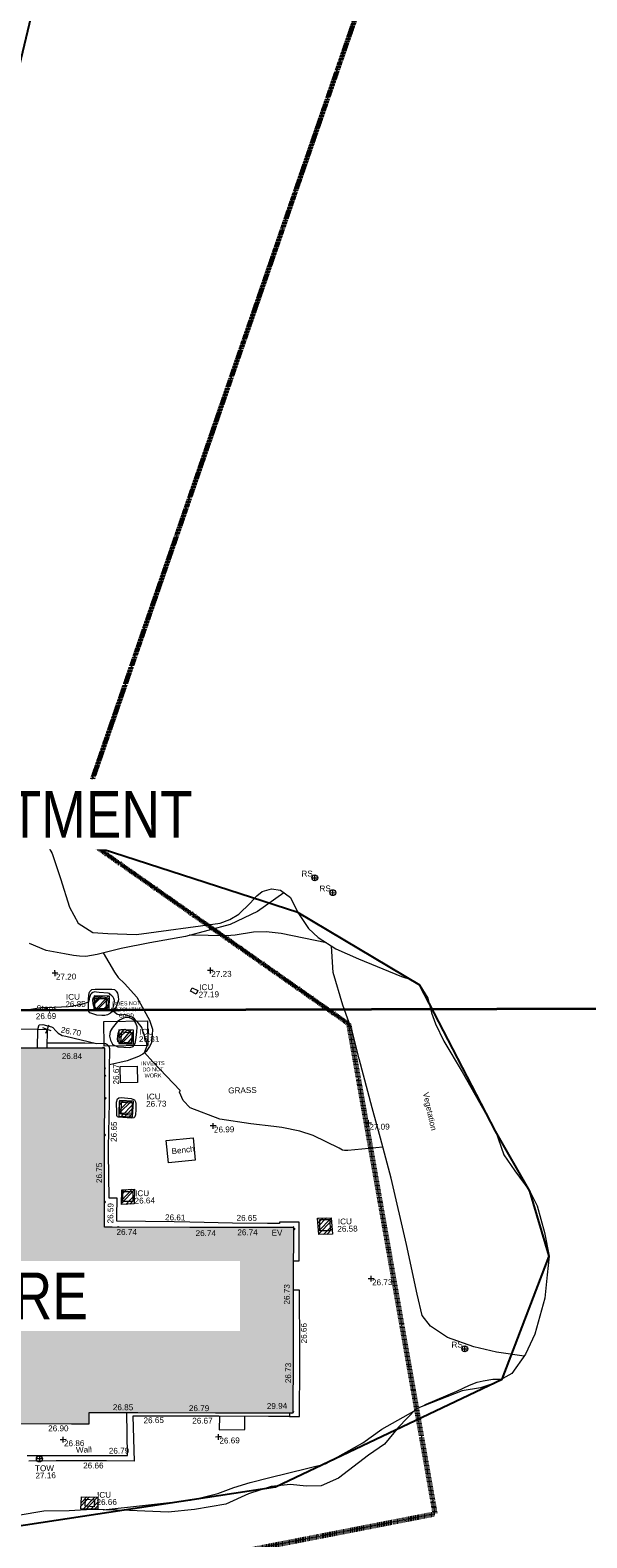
# Model space of a CAD drawing. Header units: millimetres. Extents: x -290717 to 520720, y -88450 to 287762.
# Tile 242 of 256: x 116515 to 152343, y -39666 to 57264. Entities that reach past the tile are written whole.
import ezdxf

# ---------------------------------------------------------------- set-up
doc = ezdxf.new("R2010")
doc.units = ezdxf.units.MM
for name, pattern in [('Dash 1_5mm', [3, 1.5, -1.5]), ('IMPORT-HIDDEN2 _3_', [4762.5, 3175, -1587.5]), ('IMPORT-UG_ELEC_STREET LIGHTING_QLB2 _2_', [2700, 1500, -300, 0, -250, 150, -300, 0, -200])]:
    doc.linetypes.add(name, pattern=pattern)
for name, color, linetype, lineweight, true_color in [('00_TOPO_EAVE', 7, 'Continuous', 9, 0x666666), ('00_TOPO_FURN_SIGN', 7, 'Continuous', 9, 0x666666), ('00_TOPO_TOP_OF_WALL', 7, 'Continuous', 9, 0x666666), ('00_UAV_BUILDING_OUTLINE', 5, 'Continuous', 9, 0x0000ff), ('00_UAV_CONCRETE', 9, 'Continuous', 9, 0x808080), ('00_UAV_EAVE', 7, 'Continuous', 9, 0x666666), ('00_UAV_FORM_LINES', 7, 'Continuous', 9, 0x666666), ('00_UAV_FURN_BENCH', 7, 'Continuous', 9, 0x999999), ('00_UAV_FURN_SIGN', 6, 'Continuous', 9, 0xff00ff), ('00_UAV_LEVEL_SPOT', 7, 'Continuous', 9, 0x666666), ('00_UAV_SERV_IC', 5, 'Continuous', 9, 0x0000ff), ('00_UAV_STEPS', 7, 'Continuous', 9, 0x666666), ('00_UAV_TOP_OF_WALL', 7, 'Continuous', 9, 0x666666), ('00_UAV_TREE_LINE', 7, 'Continuous', 9, 0x52a552), ('00_UAV_VEGETATION', 7, 'Continuous', 9, 0x52a552), ('00_UAV_WALL', 7, 'Continuous', 9, 0x7c00a5), ('01_DTM_CONTOUR_MJR', 7, 'Continuous', 9, 0x7f3f00), ('01_DTM_CONTOUR_MNR', 7, 'Continuous', 9, 0xa5a552), ('12333-PUM-2D-U-0001-C01 - Rev2_REVIT IMPORT_dwg', 7, 'Continuous', 9, 0x767676), ('A_RHA_Line', 7, 'Continuous', 9, 0x00a600), ('PUM-CHAMBER EXTENTS', 6, 'IMPORT-HIDDEN2 _3_', 9, 0xff00ff), ('PUM-SURVEY BOUNDARY_EXTENT', 190, 'Continuous', 25, 0x7f00ff)]:
    doc.layers.add(name, color=color, linetype=linetype, lineweight=lineweight, true_color=true_color)
for name, color, linetype, lineweight in [('00_UAV_SURVEY_TEXT', 7, 'Continuous', 9), ('A_RHA_Detail', 7, 'Continuous', 9), ('A_RHA_Text', 7, 'Continuous', 9), ('GEN-TEXT', 7, 'Continuous', 9), ('SM-FOR QC', 7, 'Continuous', 9)]:
    doc.layers.add(name, color=color, linetype=linetype, lineweight=lineweight)
doc.styles.add('Arial Narrow', font='ARIALN.TTF', dxfattribs={"height": 3000})
doc.styles.add('Arial_1', font='arial.ttf', dxfattribs={"height": 250})
doc.styles.add('Swis721 Lt BT_2', font='swissl.ttf', dxfattribs={"height": 375})
pattern_1 = [(45, (-533641079.65, -725615854.36), (-265.16504294, 265.16504294), []), (45, (-533640902.87, -725615854.36), (-265.16504294, 265.16504294), [])]

# ---------------------------------------------------------------- blocks, each defined once
blk = doc.blocks.new('12333-PUM-2D-U-0001-C01 - Rev2_REVIT IMPORT_dwg_MSL_Eaves_SYM_1-V98-Site Location Plan Existing')
at = {"layer": '00_TOPO_EAVE', "color": 254, "true_color": 0xcccccc}
for p, q in [((39, 121), (116, 357)), ((357, -116), (101, -33))]:
    blk.add_line(p, q, dxfattribs=at)
blk = doc.blocks.new('12333-PUM-2D-U-0001-C01 - Rev2_REVIT IMPORT_dwg_MSL_Eaves_SYM_1-V105-Site Location Plan Existing')
at = {"layer": '00_TOPO_EAVE', "color": 254, "true_color": 0xcccccc}
for p, q in [((-116, -357), (-79, -244)), ((357, -116), (199, -65))]:
    blk.add_line(p, q, dxfattribs=at)
blk = doc.blocks.new('12333-PUM-2D-U-0001-C01 - Rev2_REVIT IMPORT_dwg_MSL_RoadSign_SYM-2077242-Site Location Plan Existing')
at = {"layer": '00_TOPO_FURN_SIGN', "color": 254, "true_color": 0xcccccc}
for p, q in [((-500, 0), (500, 0)), ((0, -500), (0, 500))]:
    blk.add_line(p, q, dxfattribs=at)
blk.add_circle((0, 0), 500, dxfattribs=at)
blk = doc.blocks.new('12333-PUM-2D-U-0001-C01 - Rev2_REVIT IMPORT_dwg_MSL_Node_Linework_1-2077247-Site Location Plan Existing')
at = {"layer": '00_UAV_STEPS', "color": 254, "true_color": 0xcccccc, "flags": 128}
for points in [[(257, 705), (0, 0), (-705, 257)], [(705, -257), (0, 0), (-257, -705)]]:
    blk.add_lwpolyline(points, dxfattribs=at)
blk = doc.blocks.new('12333-PUM-2D-U-0001-C01 - Rev2_REVIT IMPORT_dwg_TOW-2077249-Site Location Plan Existing')
at = {"layer": '00_TOPO_TOP_OF_WALL', "color": 254, "true_color": 0xcccccc, "flags": 128}
for points in [[(0, 525), (0, 0), (-525, 0)], [(525, 0), (0, 0), (0, -525)]]:
    blk.add_lwpolyline(points, dxfattribs=at)
at = {"layer": '00_TOPO_TOP_OF_WALL', "color": 254, "true_color": 0xcccccc}
blk.add_circle((0, 0), 525, dxfattribs=at)
blk = doc.blocks.new('12333-PUM-2D-U-0001-C01 - Rev2_REVIT IMPORT_dwg_UAV-2077255-Site Location Plan Existing')
at = {"layer": '00_UAV_LEVEL_SPOT', "color": 254, "true_color": 0xcccccc, "flags": 128}
for points in [[(0, -500), (0, 0), (-500, 0)], [(500, 0), (0, 0), (0, 500)]]:
    blk.add_lwpolyline(points, dxfattribs=at)
blk = doc.blocks.new('12333-PUM-2D-U-0001-C01 - Rev2_REVIT IMPORT_dwg_MGS62954_T2_Galway_ITM_3d_Rev1-2077680-Site Location Plan Existing')
at = {"layer": '00_UAV_CONCRETE', "color": 254, "true_color": 0xcccccc, "flags": 128}
for points in [[(534018823, 725546414), (534015606, 725546443), (534013825, 725546467), (534012365, 725546485), (534012394, 725548715)], [(534035030, 725531230), (534035389, 725531225), (534035433, 725533726), (534034175, 725533741), (534034171, 725533644), (534033388, 725533668), (534031149, 725533737), (534028391, 725533836), (534027385, 725533873), (534023694, 725533981), (534023704, 725534281), (534023740, 725535471), (534023240, 725535476), (534023233, 725538360), (534023249, 725538785), (534023350, 725541594), (534023405, 725543782), (534023438, 725545078), (534023436, 725545105), (534023432, 725545120), (534023428, 725545136), (534023424, 725545151), (534023418, 725545166), (534023412, 725545181), (534023406, 725545195), (534023399, 725545209), (534023391, 725545223), (534023383, 725545237), (534023374, 725545250), (534023367, 725545259), (534023357, 725545272), (534023347, 725545284), (534023336, 725545296), (534023325, 725545307), (534023314, 725545318), (534023301, 725545328), (534023289, 725545338), (534023276, 725545347), (534023263, 725545355), (534023249, 725545363), (534023235, 725545371), (534023221, 725545378), (534023206, 725545384), (534023191, 725545390), (534023175, 725545394), (534023152, 725545399), (534023129, 725545402), (534021846, 725545456), (534019910, 725545500), (534019397, 725545512)], [(534034595, 725521233), (534035235, 725521219), (534035319, 725524566), (534035331, 725525578), (534035376, 725529348), (534034993, 725529358)], [(534030076, 725521345), (534030047, 725520468), (534031700, 725520443), (534031712, 725521302)]]:
    blk.add_lwpolyline(points, dxfattribs=at)
at = {"layer": '00_UAV_FORM_LINES', "color": 254, "true_color": 0xcccccc, "flags": 128}
for points in [[(534023112, 725551244), (534023837, 725549993), (534024056, 725549659), (534024470, 725549265), (534025240, 725548361), (534026026, 725546877), (534026200, 725546287), (534026185, 725545903), (534026160, 725545623), (534026122, 725545412), (534025990, 725545179), (534025780, 725544866), (534025555, 725544702), (534025285, 725544543), (534024547, 725544275), (534023412, 725544049)], [(534018823, 725546414), (534018928, 725546693), (534019152, 725546717), (534019709, 725546551), (534019808, 725546507), (534019991, 725546294), (534020138, 725546128), (534020384, 725545992), (534020630, 725545939), (534022585, 725545425)], [(534024761, 725545360), (534024248, 725545405), (534024118, 725545430), (534024041, 725545465), (534023972, 725545526), (534023940, 725545714), (534023991, 725546046), (534024071, 725546234), (534024200, 725546303), (534024420, 725546313), (534024645, 725546229), (534024755, 725546155), (534024870, 725546046), (534024914, 725545916), (534024908, 725545835), (534024838, 725545428), (534024793, 725545378), (534024757, 725545365)], [(534043149, 725521746), (534043398, 725521881), (534045384, 725522683), (534046213, 725523057), (534046700, 725523227), (534047099, 725523317), (534047711, 725523403), (534048306, 725523404)], [(534022491, 725515446), (534025039, 725515672), (534028118, 725515963), (534028954, 725516155), (534029899, 725516363), (534030926, 725516734), (534031976, 725517032), (534033256, 725517336), (534036854, 725518159), (534037496, 725518495), (534037816, 725518682), (534038191, 725518872), (534039268, 725519458), (534040513, 725520312), (534042595, 725521444)]]:
    blk.add_lwpolyline(points, dxfattribs=at)
for points in [[(534022105, 725547617), (534022134, 725548320), (534022182, 725548698), (534022218, 725548780), (534022361, 725548900), (534022570, 725548930), (534023637, 725548906), (534023802, 725548875), (534023922, 725548777), (534023996, 725548635), (534024047, 725548434), (534024045, 725548214), (534024001, 725548071), (534023895, 725547762), (534023757, 725547560), (534023657, 725547465), (534023515, 725547355), (534023339, 725547255), (534023156, 725547227), (534022975, 725547214), (534022642, 725547252), (534022187, 725547412), (534022131, 725547496)], [(534022771, 725548418), (534023184, 725548406), (534023281, 725548363), (534023306, 725548319), (534023383, 725548124), (534023375, 725547900), (534023369, 725547850), (534023334, 725547737), (534023266, 725547689), (534023141, 725547628), (534022910, 725547622), (534022748, 725547637), (534022577, 725547700), (534022462, 725547802), (534022413, 725547982), (534022405, 725548239), (534022449, 725548382), (534022496, 725548432)], [(534023952, 725545196), (534024736, 725545137), (534024941, 725545206), (534025021, 725545279), (534025072, 725545392), (534025119, 725545624), (534025193, 725546108), (534025231, 725546454), (534025149, 725546697), (534025046, 725546865), (534024900, 725546984), (534024741, 725547040), (534024518, 725547069), (534024365, 725547029), (534024137, 725546921), (534023975, 725546817), (534023606, 725546400), (534023488, 725546177), (534023434, 725545893), (534023490, 725545636), (534023629, 725545368), (534023683, 725545331)], [(534023825, 725540938), (534023810, 725541631), (534023880, 725541844), (534023974, 725541921), (534024107, 725541932), (534024755, 725541849), (534024860, 725541822), (534024970, 725541761), (534025038, 725541630), (534025061, 725541519), (534025054, 725541134), (534025027, 725540808), (534024982, 725540682), (534024913, 725540620), (534024763, 725540583), (534023916, 725540674), (534023850, 725540696), (534023828, 725540713), (534023820, 725540790)], [(534024215, 725541720), (534024548, 725541694), (534024656, 725541675), (534024781, 725541624), (534024842, 725541546), (534024848, 725541411), (534024827, 725540974), (534024819, 725540849), (534024800, 725540802), (534024752, 725540797), (534024672, 725540794), (534024115, 725540858), (534024047, 725540877), (534024000, 725540925), (534023981, 725541022), (534024001, 725541651), (534024033, 725541717), (534024076, 725541725)]]:
    blk.add_lwpolyline(points, close=True, dxfattribs=at)
at = {"layer": '00_UAV_FURN_BENCH', "color": 254, "true_color": 0xcccccc, "flags": 128}
blk.add_lwpolyline([(534026971, 725539117), (534028702, 725539256), (534028818, 725537817), (534027087, 725537678)], close=True, dxfattribs=at)
at = {"layer": '00_UAV_SERV_IC', "color": 254, "true_color": 0xcccccc, "flags": 128}
for points in [[(534029068, 725548500), (534028694, 725548682), (534028801, 725548901), (534029175, 725548719)], [(534022516, 725547669), (534022538, 725548327), (534023266, 725548302), (534023244, 725547644)], [(534024158, 725545486), (534024226, 725546153), (534024888, 725546085), (534024820, 725545418)], [(534024095, 725540934), (534024141, 725541623), (534024822, 725541577), (534024776, 725540888)], [(534024107, 725535248), (534024114, 725535882), (534024758, 725535875), (534024751, 725535241)], [(534036755, 725533862), (534037410, 725533865), (534037414, 725533131), (534036759, 725533128)], [(534021334, 725515693), (534021362, 725516145), (534021939, 725516110), (534021911, 725515658)]]:
    blk.add_lwpolyline(points, close=True, dxfattribs=at)
at = {"layer": '00_UAV_STEPS', "color": 254, "true_color": 0xcccccc, "flags": 128}
blk.add_lwpolyline([(534018785, 725545200), (534018823, 725546414), (534019425, 725546395), (534019387, 725545189)], dxfattribs=at)
at = {"layer": '00_UAV_TREE_LINE', "color": 254, "true_color": 0xcccccc, "flags": 128}
blk.add_lwpolyline([(534017927, 725560478), (534018902, 725559559), (534019942, 725557688), (534020449, 725556075), (534021002, 725554229), (534021542, 725553186), (534022481, 725552573), (534023450, 725552485), (534025288, 725552397), (534030682, 725553020), (534031309, 725553248), (534031896, 725553589), (534032636, 725554274), (534033076, 725554743), (534033420, 725555025), (534034018, 725555166), (534034604, 725555073), (534035231, 725554594), (534035688, 725553630), (534036352, 725552585), (534036964, 725552001), (534038099, 725551240), (534039537, 725550585), (534042288, 725549396), (534042896, 725549200), (534043460, 725548811), (534043967, 725547974), (534044184, 725547036), (534044419, 725546322), (534044945, 725545187), (534046090, 725543209), (534048167, 725539358), (534048681, 725537818), (534049354, 725536766), (534050297, 725535457), (534050753, 725534496), (534051201, 725532780), (534051476, 725531255), (534051322, 725530055), (534051158, 725528564), (534050461, 725526244), (534049850, 725524978), (534048946, 725523748), (534047823, 725523145), (534046921, 725522871), (534045718, 725522703), (534042743, 725521595), (534041598, 725520436), (534040669, 725519352), (534039619, 725518661), (534037682, 725517224), (534036556, 725516750), (534035592, 725516736), (534034577, 725516865), (534033326, 725516750), (534031861, 725516319), (534030405, 725515680), (534028377, 725515355), (534026679, 725515229), (534024188, 725515375), (534021795, 725515475), (534020311, 725515424), (534018667, 725515428), (534015477, 725514942)], dxfattribs=at)
at = {"layer": '00_UAV_VEGETATION', "color": 254, "true_color": 0xcccccc, "flags": 128}
for points in [[(534034820, 725554908), (534033093, 725553737), (534031327, 725552926), (534028446, 725552219), (534026142, 725551835), (534024284, 725551516), (534022743, 725551159), (534022363, 725551086), (534021992, 725551036), (534021594, 725551066), (534021205, 725551116), (534020636, 725551232), (534019466, 725551471), (534018399, 725551924)], [(534049750, 725524842), (534047974, 725525132), (534046532, 725525510), (534044834, 725526136), (534043761, 725526883), (534043244, 725527585), (534042944, 725528966), (534042306, 725532166), (534041400, 725536445), (534040760, 725539020), (534040260, 725540980), (534039477, 725544154), (534039044, 725545945), (534038492, 725547615), (534037894, 725549721), (534037823, 725551425)]]:
    blk.add_lwpolyline(points, dxfattribs=at)
at = {"layer": '00_UAV_WALL', "color": 254, "true_color": 0xcccccc, "flags": 128}
for points in [[(534034602, 725521465), (534034595, 725521233), (534033241, 725521261), (534030034, 725521346), (534029828, 725521350), (534027875, 725521382), (534024829, 725521436), (534024502, 725521442), (534024543, 725518551), (534022762, 725518587), (534022062, 725518601), (534019524, 725518641), (534017762, 725518664)], [(534017673, 725519028), (534018503, 725519015), (534021742, 725518943), (534022672, 725518933), (534024116, 725518916), (534024130, 725521669)]]:
    blk.add_lwpolyline(points, dxfattribs=at)
at = {"layer": '01_DTM_CONTOUR_MJR', "color": 254, "true_color": 0xcccccc, "flags": 128}
blk.add_lwpolyline([(534037493, 725551647), (534034592, 725552285), (534033626, 725552412), (534032825, 725552407), (534031636, 725552231), (534031066, 725552195), (534028710, 725552280), (534028705, 725552282)], dxfattribs=at)
at = {"layer": '01_DTM_CONTOUR_MNR', "color": 254, "true_color": 0xcccccc, "flags": 128}
blk.add_lwpolyline([(534040902, 725538450), (534038649, 725538275), (534038430, 725538264), (534038305, 725538295), (534038091, 725538420), (534036430, 725539273), (534035575, 725539565), (534034430, 725539827), (534033914, 725539904), (534032430, 725540087), (534030430, 725540420), (534028535, 725541195), (534028099, 725541672), (534027886, 725542212), (534027905, 725542280), (534027915, 725542300), (534027914, 725542322), (534026194, 725544196), (534025670, 725544790), (534025719, 725544903), (534025847, 725545213), (534025850, 725545251), (534025803, 725545477), (534025759, 725545620), (534025688, 725545859), (534025639, 725546016), (534025586, 725546181), (534025518, 725546403), (534025427, 725546556), (534025276, 725546726), (534025156, 725546862), (534025063, 725546964), (534024923, 725547073), (534024776, 725547134), (534024587, 725547190), (534024424, 725547254), (534024356, 725547252), (534024244, 725547226), (534024150, 725547222), (534023923, 725547285), (534023690, 725547490), (534023685, 725547592), (534023687, 725547615), (534023735, 725547788), (534023735, 725547805), (534023776, 725548009), (534023790, 725548087), (534023794, 725548176), (534023763, 725548297), (534023713, 725548380), (534023637, 725548467), (534023534, 725548571), (534023478, 725548620), (534023459, 725548634), (534023404, 725548654), (534022826, 725548711), (534022647, 725548734), (534022544, 725548743), (534022414, 725548720), (534022320, 725548656), (534022282, 725548614), (534022270, 725548594), (534022177, 725548329), (534022174, 725548307), (534022168, 725548274), (534022120, 725548090), (534021662, 725547955), (534021612, 725547941), (534021328, 725547890), (534020834, 725547820), (534019498, 725547773), (534019222, 725547791), (534019055, 725547794), (534018269, 725547676)], dxfattribs=at)
at = {"xscale": 0.375, "yscale": 0.375, "zscale": 0.375}
for name, p in [('12333-PUM-2D-U-0001-C01 - Rev2_REVIT IMPORT_dwg_MSL_RoadSign_SYM-2077242-Site Location Plan Existing', (534036819, 725555835)), ('12333-PUM-2D-U-0001-C01 - Rev2_REVIT IMPORT_dwg_MSL_RoadSign_SYM-2077242-Site Location Plan Existing', (534037967, 725554860)), ('12333-PUM-2D-U-0001-C01 - Rev2_REVIT IMPORT_dwg_UAV-2077255-Site Location Plan Existing', (534020000, 725550000)), ('12333-PUM-2D-U-0001-C01 - Rev2_REVIT IMPORT_dwg_UAV-2077255-Site Location Plan Existing', (534030000, 725550000)), ('12333-PUM-2D-U-0001-C01 - Rev2_REVIT IMPORT_dwg_MSL_Node_Linework_1-2077247-Site Location Plan Existing', (534019425, 725546395)), ('12333-PUM-2D-U-0001-C01 - Rev2_REVIT IMPORT_dwg_UAV-2077255-Site Location Plan Existing', (534030000, 725540000)), ('12333-PUM-2D-U-0001-C01 - Rev2_REVIT IMPORT_dwg_UAV-2077255-Site Location Plan Existing', (534040000, 725540000)), ('12333-PUM-2D-U-0001-C01 - Rev2_REVIT IMPORT_dwg_MSL_Eaves_SYM_1-V98-Site Location Plan Existing', (534035033, 725533333)), ('12333-PUM-2D-U-0001-C01 - Rev2_REVIT IMPORT_dwg_UAV-2077255-Site Location Plan Existing', (534040000, 725530000)), ('12333-PUM-2D-U-0001-C01 - Rev2_REVIT IMPORT_dwg_MSL_RoadSign_SYM-2077242-Site Location Plan Existing', (534045942, 725525389)), ('12333-PUM-2D-U-0001-C01 - Rev2_REVIT IMPORT_dwg_MSL_Eaves_SYM_1-V105-Site Location Plan Existing', (534034765, 725521553)), ('12333-PUM-2D-U-0001-C01 - Rev2_REVIT IMPORT_dwg_UAV-2077255-Site Location Plan Existing', (534020000, 725520000)), ('12333-PUM-2D-U-0001-C01 - Rev2_REVIT IMPORT_dwg_UAV-2077255-Site Location Plan Existing', (534030000, 725520000)), ('12333-PUM-2D-U-0001-C01 - Rev2_REVIT IMPORT_dwg_TOW-2077249-Site Location Plan Existing', (534018451, 725518792))]:
    blk.add_blockref(name, p, dxfattribs=at)
at = {"layer": '00_UAV_BUILDING_OUTLINE', "color": 251, "true_color": 0x666666, "char_height": 375, "width": 1495.9, "attachment_point": 1, "line_spacing_factor": 1.005062, "style": 'Swis721 Lt BT_2'}
for s, insert, rotation in [('26.84', (534020348, 725544847), 358.88), ('26.75', (534022417, 725536460), 88.88), ('26.74', (534023670, 725533481), 358.88), ('26.74', (534028756, 725533317), 358.88), ('26.74', (534031447, 725533325), 358.88), ('26.73', (534034355, 725528441), 88.88), ('26.73', (534034355, 725523383), 88.88), ('26.85', (534023238, 725522218), 358.88), ('26.79', (534028129, 725522072), 358.88), ('26.90', (534019053, 725520936), 358.88)]:
    blk.add_mtext(s, dxfattribs=dict(at, insert=insert, rotation=rotation))
at = {"layer": '00_UAV_CONCRETE', "color": 251, "true_color": 0x666666, "char_height": 375, "width": 1495.9, "attachment_point": 1, "line_spacing_factor": 1.005062, "style": 'Swis721 Lt BT_2'}
for s, insert, rotation in [('26.70', (534020358, 725546551), 348.46405), ('26.67', (534023613, 725542779), 88.56726), ('26.65', (534023397, 725539093), 87.92805), ('26.59', (534023091, 725533854), 88.2317), ('26.61', (534026813, 725534374), 357.9307), ('26.65', (534031412, 725534258), 358.23732), ('26.66', (534035414, 725525921), 89.31708)]:
    blk.add_mtext(s, dxfattribs=dict(at, insert=insert, rotation=rotation))
at = {"layer": '00_UAV_EAVE', "char_height": 375, "attachment_point": 1, "line_spacing_factor": 1.005062, "style": 'Swis721 Lt BT_2'}
for s, insert, width in [('EV', (534033642, 725533255), 736.08), ('29.94', (534033144, 725522120), 1495.9)]:
    blk.add_mtext(s, dxfattribs=dict(at, insert=insert, width=width))
at = {"layer": '00_UAV_FURN_BENCH', "color": 251, "true_color": 0x666666, "insert": (534027282, 725538603), "char_height": 375, "width": 1728.6, "attachment_point": 1, "rotation": 5.48187, "line_spacing_factor": 1.005062, "style": 'Swis721 Lt BT_2'}
blk.add_mtext('Bench', dxfattribs=at)
at = {"layer": '00_UAV_FURN_SIGN', "color": 251, "true_color": 0x666666, "char_height": 375, "width": 783.57, "attachment_point": 1, "line_spacing_factor": 1.005062, "style": 'Swis721 Lt BT_2'}
for insert in [(534035965, 725556303), (534037113, 725555328), (534045088, 725525857)]:
    blk.add_mtext('RS', dxfattribs=dict(at, insert=insert))
at = {"layer": '00_UAV_LEVEL_SPOT', "char_height": 375, "width": 1495.9, "attachment_point": 1, "line_spacing_factor": 1.005062, "style": 'Swis721 Lt BT_2'}
for s, insert in [('27.20', (534020052, 725549949)), ('27.23', (534030052, 725549949)), ('26.99', (534030052, 725539949)), ('27.09', (534040052, 725539949)), ('26.73', (534040052, 725529949)), ('26.86', (534020052, 725519949)), ('26.69', (534030052, 725519949))]:
    blk.add_mtext(s, dxfattribs=dict(at, insert=insert))
at = {"layer": '00_UAV_SERV_IC', "color": 251, "true_color": 0x666666, "char_height": 375, "attachment_point": 1, "line_spacing_factor": 1.005062, "style": 'Swis721 Lt BT_2'}
for s, insert, width in [('ICU', (534029263, 725549115), 1021.01), ('26.85', (534020631, 725548176), 1495.9), ('ICU', (534020676, 725548646), 1021.01), ('27.19', (534029218, 725548644), 1495.9), ('26.81', (534025325, 725545847), 1495.9), ('ICU', (534025370, 725546317), 1021.01), ('ICU', (534025758, 725542147), 1021.01), ('26.73', (534025713, 725541677), 1495.9), ('26.64', (534024863, 725535469), 1495.9), ('ICU', (534024908, 725535940), 1021.01), ('26.58', (534037876, 725533430), 1495.9), ('ICU', (534037921, 725533901), 1021.01), ('26.66', (534022076, 725516129), 1495.9), ('ICU', (534022121, 725516599), 1021.01)]:
    blk.add_mtext(s, dxfattribs=dict(at, insert=insert, width=width))
at = {"layer": '00_UAV_STEPS', "char_height": 375, "attachment_point": 1, "line_spacing_factor": 1.005062, "style": 'Swis721 Lt BT_2'}
for s, insert, width in [('Steps', (534018755, 725547942), 1552.89), ('26.69', (534018718, 725547432), 1495.9)]:
    blk.add_mtext(s, dxfattribs=dict(at, insert=insert, width=width))
at = {"layer": '00_UAV_SURVEY_TEXT', "color": 251, "true_color": 0x666666, "insert": (534031013, 725542449), "char_height": 375, "width": 2018.28, "attachment_point": 1, "line_spacing_factor": 1.005062, "style": 'Swis721 Lt BT_2'}
blk.add_mtext('GRASS', dxfattribs=at)
at = {"layer": '00_UAV_TOP_OF_WALL', "char_height": 375, "attachment_point": 1, "line_spacing_factor": 1.005062, "style": 'Swis721 Lt BT_2'}
for s, insert, width in [('TOW', (534018158, 725518374), 1343.94), ('27.16', (534018180, 725517911), 1495.9)]:
    blk.add_mtext(s, dxfattribs=dict(at, insert=insert, width=width))
at = {"layer": '00_UAV_VEGETATION', "color": 251, "true_color": 0x666666, "insert": (534043903, 725541959), "char_height": 375, "width": 2877.83, "attachment_point": 1, "rotation": 281.35237, "line_spacing_factor": 1.005062, "style": 'Swis721 Lt BT_2'}
blk.add_mtext('Vegetation', dxfattribs=at)
at = {"layer": '00_UAV_WALL', "color": 251, "true_color": 0x666666, "insert": (534025193, 725521338), "char_height": 375, "width": 1495.9, "attachment_point": 1, "line_spacing_factor": 1.005062, "style": 'Swis721 Lt BT_2'}
blk.add_mtext('26.65', dxfattribs=at)
at = {"layer": '00_UAV_WALL', "color": 251, "true_color": 0x666666, "char_height": 375, "attachment_point": 1, "line_spacing_factor": 1.005062, "style": 'Swis721 Lt BT_2'}
for s, insert, width, rotation in [('26.67', (534028331, 725521265), 1495.9, 359.04472), ('Wall', (534020809, 725519516), 1130.24, 0.83949), ('26.79', (534022928, 725519425), 1495.9, 359.34839), ('26.66', (534021263, 725518506), 1495.9, 358.92098)]:
    blk.add_mtext(s, dxfattribs=dict(at, insert=insert, width=width, rotation=rotation))
blk = doc.blocks.new('12333-PUM-2D-U-0001-C01 - Rev2_REVIT IMPORT_dwg-1620468-Site Location Plan Existing')
at = {"layer": 'PUM-CHAMBER EXTENTS', "true_color": 0xffaaff}
h = blk.add_hatch(dxfattribs=at)
h.set_pattern_fill('FP_3', color=211, style=0, pattern_type=2)
h.set_pattern_definition(pattern_1)
h.paths.add_polyline_path([(382361, -68300), (382392, -67390), (381407, -67359), (381376, -68269), (382292, -68298)])
h = blk.add_hatch(dxfattribs=at)
h.set_pattern_fill('FP_3', color=211, style=0, pattern_type=2)
h.set_pattern_definition(pattern_1)
h.paths.add_polyline_path([(383898, -70501), (383912, -69617), (382960, -69564), (382946, -70448), (383898, -70501)])
h = blk.add_hatch(dxfattribs=at)
h.set_pattern_fill('FP_3', color=211, style=0, pattern_type=2)
h.set_pattern_definition(pattern_1)
h.paths.add_polyline_path([(383754, -75186), (383834, -74165), (382935, -74106), (382855, -75127), (383033, -75139)])
h = blk.add_hatch(dxfattribs=at)
h.set_pattern_fill('FP_3', color=211, style=0, pattern_type=2)
h.set_pattern_definition(pattern_1)
h.paths.add_polyline_path([(382934, -80809), (383761, -80781), (383796, -79828), (382969, -79856)])
h = blk.add_hatch(dxfattribs=at)
h.set_pattern_fill('FP_3', color=211, style=0, pattern_type=2)
h.set_pattern_definition(pattern_1)
h.paths.add_polyline_path([(395597, -82959), (396475, -82943), (396421, -81886), (395543, -81904)])
h = blk.add_hatch(dxfattribs=at)
h.set_pattern_fill('FP_3', color=211, style=0, pattern_type=2)
h.set_pattern_definition(pattern_1)
h.paths.add_polyline_path([(381066, -100364), (381093, -99585), (380032, -99542), (379983, -100331)])
at = {"layer": 'GEN-TEXT', "color": 253, "true_color": 0xaaaaaa}
for p, q in [((381959, -70737), (381895, -70674)), ((381938, -70737), (382001, -70674)), ((382004, -72522), (382080, -72446)), ((382080, -72552), (382005, -72477)), ((382013, -72031), (382064, -71981)), ((382064, -72087), (382013, -72036)), ((381975, -73990), (382068, -73896)), ((382068, -74002), (381977, -73911)), ((381930, -76310), (381986, -76253)), ((381986, -76359), (381930, -76303)), ((381845, -80628), (381905, -80568)), ((381905, -80674), (381845, -80615)), ((382708, -82256), (382656, -82203)), ((382709, -82256), (382762, -82203)), ((393990, -82584), (394060, -82514)), ((394060, -82620), (393990, -82550))]:
    blk.add_line(p, q, dxfattribs=at)
at = {"layer": 'PUM-CHAMBER EXTENTS', "color": 211, "linetype": 'Continuous', "true_color": 0xffaaff, "flags": 128}
for points in [[(382361, -68300), (382392, -67390), (381407, -67359), (381376, -68269)], [(383912, -69617), (382960, -69564), (382946, -70448), (383898, -70501)], [(383754, -75186), (383834, -74165), (382935, -74106), (382855, -75127)], [(382934, -80809), (382969, -79856), (383796, -79828), (383761, -80781)], [(395543, -81902), (396421, -81886), (396475, -82943), (395597, -82959)], [(381066, -100364), (379983, -100331), (380032, -99542), (381093, -99585)]]:
    blk.add_lwpolyline(points, close=True, dxfattribs=at)
at = {"layer": 'PUM-SURVEY BOUNDARY_EXTENT', "color": 201, "true_color": 0xd4aaff, "flags": 128}
blk.add_lwpolyline([(251950, -124072), (259237, -119988), (323874, -112520), (334940, -105533), (357850, -103777), (392540, -99127), (407227, -92450), (410397, -84600), (409218, -80398), (407088, -76497), (402381, -67044), (394609, -62225), (368049, -53126), (365752, -39739), (374423, -19957), (379271, -1194)], dxfattribs=at)
at = {"layer": 'SM-FOR QC', "color": 21, "true_color": 0xffaaaa, "flags": 128}
for points in [[(381996, -69028), (384807, -69028), (384807, -70610), (381996, -70610)], [(383007, -71919), (384098, -71919), (384098, -72981), (383007, -72981)]]:
    blk.add_lwpolyline(points, close=True, dxfattribs=at)
blk.add_blockref('12333-PUM-2D-U-0001-C01 - Rev2_REVIT IMPORT_dwg_MGS62954_T2_Galway_ITM_3d_Rev1-2077680-Site Location Plan Existing', (-533641080, -725615854))
at = {"layer": 'SM-FOR QC', "color": 1, "true_color": 0xff0000, "char_height": 250, "attachment_point": 2, "line_spacing_factor": 0.941778, "style": 'Arial_1'}
for s, insert, width in [('DOES NOT\\PMATCH THE\\PCARD', (383470, -67749), 2390.45), ('INVERTS\\PDO NOT\\PWORK', (385115, -71632), 1799.72)]:
    blk.add_mtext(s, dxfattribs=dict(at, insert=insert, width=width))

msp = doc.modelspace()

# ---------------------------------------------------------------- hatches: boundary and pattern name
at = {"layer": 'A_RHA_Detail', "true_color": 0xc0c0c0}
h = msp.add_hatch(color=9, dxfattribs=at)
h.paths.add_polyline_path([(-80881, -68503), (-80401, -68483), (-80401, -62985), (-24475, -63009), (-24456, -50840), (-36623, -50832), (-36623, -44229), (-50959, -44214), (-50959, -42574), (-54564, -42571), (-54566, -45054), (-92409, -45027), (-92412, -49202), (-100062, -49202), (-100052, -64853), (-86121, -64853), (-86092, -62958), (-84861, -62958), (-84855, -68240), (-80871, -68240)])
h.paths.add_polyline_path([(-137239, -68462), (-132720, -68433), (-132847, -62850), (-130455, -62917), (-130498, -61356), (-117581, -61423), (-117492, -49184), (-125137, -49178), (-125134, -45033), (-163007, -45006), (-163007, -44090), (-163124, -44090), (-163123, -42384), (-166564, -42384), (-166565, -44044), (-193158, -44025), (-193195, -62864), (-137270, -62917), (-137254, -65680)])
h.paths.add_polyline_path([(120311, -32334), (120312, -31611), (133451, -31638), (133469, -19718), (121296, -19692), (121320, -8191), (112277, -8172), (112263, -14811), (78286, -14740), (78293, -8167), (76546, -8163), (69356, -8153), (69354, -9157), (68373, -9155), (68373, -13706), (69334, -13708), (69325, -16250), (66623, -16250), (66620, -17995), (65989, -17995), (65985, -19731), (57152, -19712), (57127, -31560), (70278, -31587), (70278, -32272), (78264, -32285), (78267, -31020), (112336, -31091), (112336, -32318), (119781, -32333)])
h.paths.add_polyline_path([(7504, -1791), (15482, -674), (15484, 148), (56188, 206), (56156, 14338), (18017, 14236), (17968, 34313), (21727, 34324), (21709, 40608), (18010, 40608), (17996, 45484), (9770, 45421), (3966, 45443), (3985, 14177), (1023, 14177), (-277, 14191), (-232, 5977), (-226, 194), (1220, 180), (7478, 143), (7489, -674)])
h.paths.add_polyline_path([(77756, 53), (77730, 1700), (94464, 1660), (94606, 17991), (88810, 18015), (88800, 14437), (69414, 14458), (69377, 100), (70761, 92)])
h.paths.add_polyline_path([(61252, 46454), (105775, 46473), (105768, 61853), (92285, 61853), (92309, 65784), (96107, 65768), (96060, 75209), (101085, 75072), (104988, 74765), (108404, 74364), (112009, 73787), (115645, 73050), (116891, 72762), (120209, 71893), (120865, 71704), (124136, 70670), (127436, 69481), (127820, 69395), (128274, 69332), (128732, 69307), (129190, 69320), (129645, 69372), (130095, 69461), (130535, 69588), (130963, 69751), (131376, 69950), (131771, 70182), (132163, 70461), (132496, 70742), (132821, 71065), (133117, 71414), (133384, 71787), (133617, 72179), (133817, 72591), (133983, 73018), (134112, 73458), (134204, 73907), (134258, 74362), (134273, 74820), (134251, 75277), (134190, 75731), (134091, 76179), (133955, 76617), (133783, 77041), (133576, 77450), (133336, 77840), (133064, 78209), (132762, 78554), (132432, 78872), (132077, 79161), (131698, 79420), (131300, 79646), (131094, 79746), (132146, 83110), (122788, 86283), (121604, 82800), (117096, 83871), (116842, 83526), (116121, 91222), (110238, 91274), (110194, 90435), (104988, 90486), (104973, 94310), (103746, 94310), (103840, 122852), (96365, 122932), (96350, 123952), (104556, 123902), (104607, 120249), (125503, 120134), (125662, 137657), (114480, 137699), (114382, 129150), (104644, 129188), (104578, 126217), (101184, 126159), (101265, 135959), (89967, 135989), (89928, 125824), (93631, 125841), (93581, 122932), (88697, 122905), (88679, 95739), (86378, 95739), (86378, 96178), (83280, 96201), (83274, 95736), (70170, 95733), (70166, 96272), (66675, 96257), (66655, 95756), (65785, 95756), (65888, 117471), (53473, 117488), (53434, 98570), (40649, 98570), (40610, 94406), (38854, 94410), (38849, 89464), (40612, 89518), (40665, 86258), (38372, 86306), (38370, 76901), (50938, 76944), (50923, 74599), (56485, 74589), (56485, 75195), (92465, 75233), (92646, 71767), (89811, 69363), (85313, 69361), (85313, 66907), (75210, 66903), (75210, 63816), (70819, 63816), (70819, 64253), (69457, 64253), (69456, 66902), (61303, 66899), (61305, 63970), (70500, 63970), (70500, 61853), (61246, 61849), (61252, 46455)])
h.paths.add_polyline_path([(-17153, 48569), (-17153, 60770), (-29363, 60775), (-29363, 67399), (-43507, 67405), (-43489, 69093), (-45766, 69109), (-45794, 67405), (-47272, 67404), (-47272, 66455), (-86005, 66469), (-86007, 60522), (-92663, 60522), (-92667, 50184), (-79752, 50180), (-79752, 48591), (-17158, 48569)])
h.paths.add_polyline_path([(-201056, 48629), (-138378, 48635), (-138378, 50133), (-125468, 50134), (-125469, 60566), (-132187, 60566), (-132187, 66533), (-170643, 66806), (-170643, 67739), (-200340, 67489), (-200349, 60828), (-201058, 60828), (-201057, 51102)])
h.paths.add_polyline_path([(-240052, 54769), (-239444, 54811), (-239187, 54842), (-238765, 54941), (-238382, 55122), (-237990, 55355), (-237269, 55936), (-237030, 56229), (-236793, 56569), (-236555, 57004), (-236433, 57267), (-236300, 57753), (-236251, 58017), (-236236, 58516), (-236233, 58988), (-236214, 59823), (-236364, 59821), (-236634, 60698), (-236392, 61432), (-236225, 61435), (-236202, 62638), (-232564, 62639), (-232564, 63049), (-232732, 63049), (-232860, 63458), (-232732, 63914), (-232561, 63914), (-232522, 70598), (-240629, 70599), (-240630, 72351), (-246413, 72347), (-246413, 70616), (-254450, 70619), (-254455, 70754), (-254470, 73192), (-263883, 73268), (-263902, 68261), (-263715, 68260), (-263553, 67820), (-263719, 67392), (-263914, 67392), (-263957, 58634), (-260181, 58611), (-260192, 56354), (-257185, 56339), (-257213, 57093), (-257339, 57093), (-257471, 57532), (-257339, 58062), (-257203, 58064), (-257174, 58599), (-256478, 58575), (-256478, 58789), (-256013, 58912), (-255397, 58781), (-255397, 58596), (-243810, 58586), (-243805, 58352), (-243741, 57885), (-243619, 57422), (-243424, 56944), (-243247, 56608), (-243003, 56250), (-242732, 55933), (-242372, 55603), (-242141, 55425), (-241805, 55217), (-241529, 55077), (-241101, 54917), (-240836, 54841), (-240453, 54789), (-240203, 54777)])
h.paths.add_polyline_path([(40277, 59895), (40329, 69197), (36589, 69218), (36619, 74674), (32264, 74687), (32233, 69156), (11917, 69270), (11967, 78219), (29088, 78123), (29143, 88141), (15719, 88216), (15733, 90590), (4594, 90652), (4525, 78265), (10097, 78234), (10077, 74773), (4548, 74804), (4466, 60107), (19126, 60025), (19140, 62528), (31739, 62457), (31725, 59943), (38370, 59906)])
h.paths.add_polyline_path([(-246083, 72334), (-246083, 72334), (-246208, 72334)])
h.paths.add_polyline_path([(-114575, 112178), (-114575, 112178), (-114707, 115802)])
h.paths.add_polyline_path([(-154700, 101760), (-114382, 101776), (-114382, 106927), (-113756, 106927), (-113758, 111847), (-114432, 111847), (-114432, 112178), (-114575, 112178), (-114579, 121707), (-123057, 121707), (-123069, 156453), (-119381, 156454), (-119381, 160166), (-115501, 160167), (-115503, 166207), (-132412, 166600), (-132412, 166666), (-135275, 166665), (-135275, 166628), (-135911, 166628), (-135911, 166352), (-152521, 166346), (-152518, 159143), (-150699, 159118), (-150756, 122561), (-151059, 122561), (-151061, 121302), (-154138, 121373), (-154138, 121865), (-154704, 121867), (-154689, 119352), (-154746, 119352), (-154746, 118722), (-160794, 118749), (-160794, 119411), (-163852, 119422), (-163855, 118762), (-167569, 118779), (-166635, 124395), (-166844, 124471), (-167569, 124708), (-168028, 124841), (-168631, 124991), (-169238, 125117), (-169850, 125220), (-170466, 125298), (-171089, 125352), (-171704, 125381), (-172325, 125386), (-172782, 125375), (-173402, 125337), (-174019, 125276), (-174634, 125190), (-175245, 125081), (-176047, 124896), (-176665, 124725), (-177045, 124609), (-177632, 124405), (-176665, 118819), (-177559, 118822), (-177662, 125263), (-176365, 126543), (-159462, 126320), (-157058, 128609), (-157061, 136153), (-158639, 137740), (-159352, 137740), (-161634, 140201), (-168728, 140257), (-171035, 137943), (-174184, 137943), (-176460, 140292), (-177342, 140292), (-177342, 140358), (-183429, 140356), (-185922, 137917), (-185922, 131757), (-186907, 131757), (-187725, 130810), (-187724, 127376), (-186481, 126305), (-186479, 122327), (-185176, 121059), (-180304, 121059), (-180304, 118802), (-193555, 118802), (-193555, 133118), (-192594, 133118), (-192594, 134201), (-192225, 134201), (-192226, 136615), (-192595, 136615), (-192595, 137734), (-193589, 137734), (-193589, 147475), (-193163, 147493), (-192607, 147551), (-192360, 147590), (-192200, 147617), (-191883, 147683), (-191569, 147762), (-191020, 147932), (-190951, 147956), (-190648, 148071), (-190350, 148198), (-190057, 148336), (-189770, 148486), (-189375, 148717), (-189133, 148873), (-188868, 149059), (-188610, 149255), (-188355, 149465), (-188080, 149714), (-187885, 149902), (-187538, 150274), (-187446, 150378), (-187241, 150629), (-187046, 150888), (-186862, 151154), (-186546, 151670), (-186524, 151707), (-163675, 151670), (-163688, 148134), (-157304, 148136), (-157304, 155760), (-157557, 155765), (-157556, 166678), (-187009, 166700), (-187013, 162054), (-188707, 162045), (-188706, 155022), (-188738, 154651), (-188799, 154283), (-188857, 154035), (-188966, 153679), (-189103, 153333), (-189266, 152998), (-189455, 152677), (-189645, 152421), (-189917, 152104), (-190213, 151809), (-190531, 151539), (-190869, 151294), (-191225, 151076), (-191598, 150887), (-192093, 150683), (-192485, 150570), (-192904, 150482), (-193187, 150441), (-193594, 150407), (-193595, 151460), (-205369, 151455), (-205354, 113350), (-207187, 113349), (-207184, 105991), (-205313, 105991), (-205311, 101770), (-175489, 101781), (-175489, 110890), (-154703, 110898), (-154701, 103310)])
h.paths.add_polyline_path([(193736, 113048), (208865, 114991), (208976, 114127), (216448, 115086), (216039, 118272), (232649, 120405), (233426, 114352), (240632, 115278), (239855, 121330), (256407, 123456), (257092, 118089), (264572, 119041), (261878, 138525), (259179, 138222), (259197, 137439), (254686, 136897), (255413, 131315), (240853, 129522), (239771, 137919), (240650, 138010), (240062, 142777), (239166, 142685), (237631, 151018), (266173, 154561), (271297, 142612), (276532, 144861), (274942, 148528), (302075, 160135), (300216, 164320), (301528, 164907), (300405, 167478), (299017, 166946), (295627, 174519), (294333, 177537), (287289, 174519), (289428, 169661), (272957, 162557), (271943, 164897), (267016, 162764), (268502, 159357), (265200, 157946), (226856, 153147), (227510, 148852), (228281, 141179), (227302, 141050), (227895, 136433), (228749, 136524), (229602, 128024), (217691, 126494), (217642, 126874), (215139, 126553), (215195, 126113), (215016, 126090), (214841, 127450), (192259, 124549), (193486, 114991)])
h.paths.add_polyline_path([(-78076, 117606), (-78076, 117610), (-78070, 129486), (-74723, 129478), (-74723, 125436), (-48016, 125380), (-47997, 135873), (-61198, 135902), (-74715, 135924), (-74724, 131865), (-78070, 131873), (-78063, 149550), (-58292, 149542), (-58292, 148946), (-37708, 148938), (-37708, 159740), (-44148, 159743), (-44148, 162961), (-49830, 162961), (-49831, 160632), (-78494, 160644), (-78494, 161615), (-78739, 161615), (-78692, 168188), (-90845, 168127), (-90963, 152687), (-89065, 152686), (-89080, 117610), (-78375, 117606)])
h.paths.add_polyline_path([(69255, 129236), (69260, 136168), (86068, 136131), (86009, 164703), (58790, 164724), (58790, 170119), (54460, 170122), (54457, 166153), (47042, 166159), (47041, 164669), (39173, 164675), (39173, 164079), (17015, 164095), (17002, 147267), (12660, 147267), (12654, 139138), (17031, 139135), (17025, 129935), (39191, 129919), (39191, 129258), (69014, 129236)])
h.paths.add_polyline_path([(39266, 139468), (33051, 139484), (33088, 153428), (39278, 153412), (39278, 152830), (43058, 152820), (43025, 140093), (39267, 140093)])
h.paths.add_polyline_path([(1980, 189123), (18699, 189180), (18678, 195254), (24349, 195273), (24335, 199551), (28830, 199566), (28798, 208816), (24335, 208806), (24334, 209113), (16812, 209088), (16807, 208844), (6772, 208809), (6797, 201489), (-8471, 201437), (-8471, 200429), (-11856, 200418), (-11824, 190892), (-7615, 190905), (-7615, 190171), (-4609, 190169), (-4608, 190917), (1973, 190939), (1977, 189837)])
h.paths.add_polyline_path([(-20506, 190640), (-20122, 206347), (-41550, 207015), (-41462, 210450), (-31391, 210152), (-31079, 223863), (-44305, 224231), (-44491, 211866), (-47510, 211943), (-47723, 203659), (-47076, 203635), (-47175, 199532), (-46801, 199520), (-46874, 195479), (-44600, 195425), (-44686, 192243), (-38074, 192136), (-38104, 191127), (-21538, 190669)])
h.paths.add_polyline_path([(16801, 195962), (9657, 196015), (9644, 199514), (11632, 199486), (11632, 203322), (16807, 203391), (16801, 195984)])
h.paths.add_polyline_path([(122085, 200536), (122088, 206386), (125211, 206386), (125211, 206646), (126203, 206646), (126203, 207041), (130401, 206979), (130444, 209883), (126203, 209946), (126203, 214624), (127365, 214624), (127365, 225380), (126160, 225380), (126207, 241475), (119483, 241496), (119479, 246182), (109944, 246175), (109953, 233033), (115001, 233033), (115000, 208653), (112026, 208653), (112024, 200539), (122025, 200536)])
h.paths.add_polyline_path([(30087, 200987), (38031, 201029), (38031, 202923), (38110, 202923), (38067, 208828), (38013, 208828), (38012, 209013), (30045, 208970), (30061, 205986)])
h.paths.add_polyline_path([(195986, 205662), (202897, 206052), (202677, 209946), (195766, 209555)])
h.paths.add_polyline_path([(-91652, 206393), (-79454, 206433), (-79629, 238246), (-68904, 238215), (-68919, 246314), (-68757, 246313), (-68755, 246639), (-79620, 246651), (-79607, 247344), (-82155, 247318), (-82155, 247488), (-91641, 247473), (-91639, 246846), (-131470, 246641), (-131470, 250160), (-142857, 250177), (-142864, 246220), (-165119, 246272), (-165040, 253908), (-178677, 253930), (-178700, 238177), (-138599, 238209), (-138548, 206628), (-126647, 206572), (-126667, 234826), (-124963, 234826), (-124969, 234688), (-91596, 234664), (-91651, 207156)])
h.paths.add_polyline_path([(142124, 209114), (152768, 209127), (152745, 227013), (142101, 226999), (142122, 210583)])
h.paths.add_polyline_path([(168999, 209275), (169027, 226860), (161687, 226877), (161648, 209291), (168847, 209275)])
h.paths.add_polyline_path([(49761, 218477), (49794, 223316), (41274, 223363), (41274, 223291), (32187, 223352), (32202, 225553), (20082, 225635), (20035, 218708), (31566, 218630), (31566, 218599), (49547, 218478)])
h.paths.add_polyline_path([(162362, 234154), (162367, 241590), (135261, 241631), (135249, 234198), (160249, 234157)])
h.paths.add_polyline_path([(176459, 246710), (176516, 252173), (168884, 252253), (168935, 257069), (164355, 257117), (164296, 251512), (164417, 251511), (164368, 246837), (172300, 246753)])

# ---------------------------------------------------------------- linework, layer by layer
at = {"layer": 'A_RHA_Line', "color": 30, "linetype": 'Dash 1_5mm', "lineweight": 70, "true_color": 0xff8000}
for p, q in [((145649, 81818), (119357, 5743)), ((145649, 81818), (119357, 5743)), ((119357, 5743), (137010, -6618)), ((119357, 5743), (137010, -6618)), ((137010, -6618), (142564, -38119)), ((137010, -6618), (142564, -38119)), ((-1495, -66121), (142564, -38119)), ((-1495, -66121), (142564, -38119))]:
    msp.add_line(p, q, dxfattribs=at)
at = {"layer": 'A_RHA_Line', "color": 7}
for p, q in [((118330, -8185), (113332, -8174)), ((121320, -8191), (118330, -8185)), ((121316, -10200), (121320, -8191)), ((121305, -15200), (121316, -10200)), ((121296, -19692), (121305, -15200)), ((121803, -19694), (121296, -19692)), ((126803, -19704), (121803, -19694)), ((131803, -19714), (126803, -19704)), ((133476, -19718), (131803, -19714)), ((133469, -23045), (133476, -19718)), ((133459, -28045), (133469, -23045)), ((133451, -31638), (133459, -28045)), ((120311, -32334), (120312, -31611)), ((120312, -31611), (123452, -31617)), ((123452, -31617), (128452, -31628)), ((128452, -31628), (133451, -31638)), ((114175, -32321), (119174, -32332)), ((119174, -32332), (120311, -32334))]:
    msp.add_line(p, q, dxfattribs=at)
at = {"layer": 'A_RHA_Text', "lineweight": 35}
msp.add_line((108309, -5765), (178105, -5578), dxfattribs=at)
msp.add_line((108309, -5765), (178105, -5578), dxfattribs=at)

# ---------------------------------------------------------------- block references
at = {"layer": '12333-PUM-2D-U-0001-C01 - Rev2_REVIT IMPORT_dwg', "color": 254, "linetype": 'IMPORT-UG_ELEC_STREET LIGHTING_QLB2 _2_', "true_color": 0xffd4d4, "rotation": 0.9999999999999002}
msp.add_blockref('12333-PUM-2D-U-0001-C01 - Rev2_REVIT IMPORT_dwg-1620468-Site Location Plan Existing', (-261895, 55870), dxfattribs=at)

# ---------------------------------------------------------------- next in the draw order: texts
at = {"layer": 'A_RHA_Text', "lineweight": 35, "char_height": 3000, "attachment_point": 1, "style": 'Arial Narrow', "bg_fill": 3, "box_fill_scale": 1.25, "bg_fill_color": 256, "bg_fill_true_color": 13158600, "bg_fill_transparency": 0}
for s, insert, width in [('CYSTIC FIBROSIS DEPARTMENT', (72753, 8346), 66620.23), ('RESPIRATORY CENTRE', (80522, -22608), 48742.6)]:
    msp.add_mtext(s, dxfattribs=dict(at, insert=insert, width=width))

doc.saveas('drawing.dxf')
